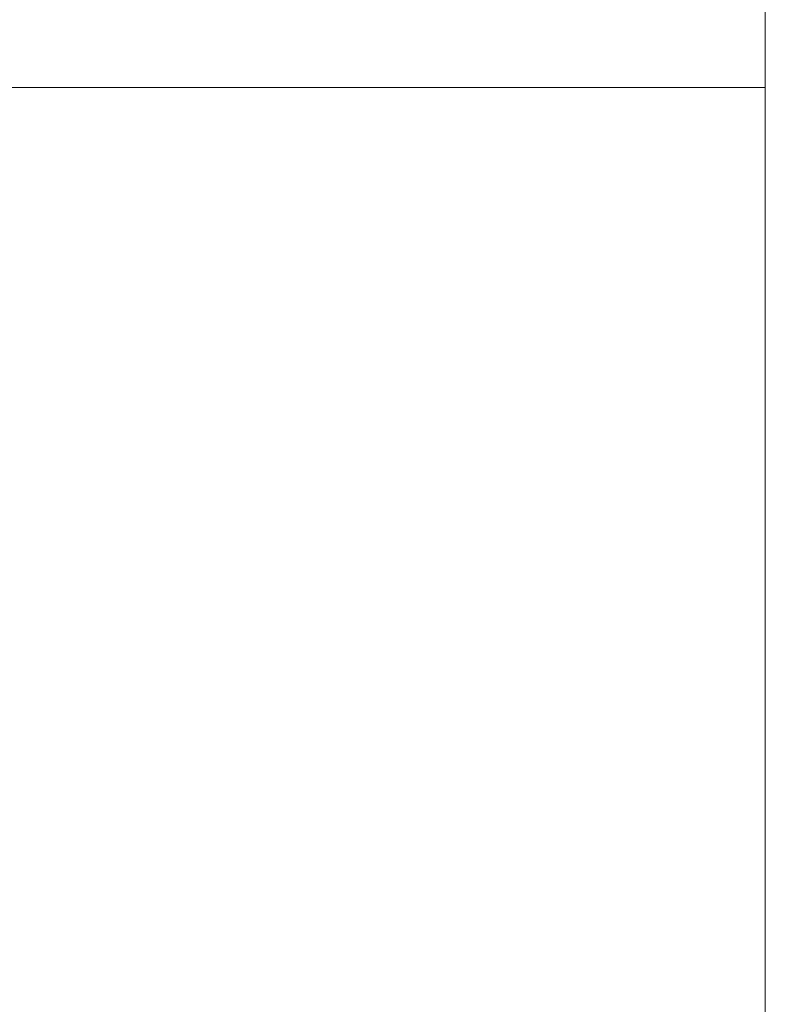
# Model space of a CAD drawing. Header units: millimetres. Extents: x 83162 to 161202, y 56220 to 105342.
# Tile 16 of 152: x 109604 to 110345, y 84038 to 85017. Entities that reach past the tile are written whole.
import ezdxf
from ezdxf import colors
from ezdxf.entities.mleader import LeaderData, LeaderLine
from ezdxf.math import Vec2, Vec3

# ---------------------------------------------------------------- set-up
doc = ezdxf.new("R2010")
doc.units = ezdxf.units.MM
for name, color, linetype, lineweight in [('A-FLOR-____-OTLN', 7, 'Continuous', 9), ('A-WALL-____-MCUT', 7, 'Continuous', 9), ('ДЕВИ', 7, 'Continuous', 0)]:
    doc.layers.add(name, color=color, linetype=linetype, lineweight=lineweight)
doc.styles.add('ДЕВИ', font='CS_Gost2304.shx', dxfattribs={"width": 0.8})

# ---------------------------------------------------------------- blocks, each defined once
blk = doc.blocks.new('240311_Наметкина 10_РД_АР_К3_R21_rvt-1-ВКК_01_К3_З_ЭОМ_греющий кабель_')
at = {"layer": 'A-FLOR-____-OTLN', "color": 254, "lineweight": 5, "true_color": 0xcccccc}
blk.add_line((93750, 84950), (110345, 84950), dxfattribs=at)
at = {"layer": 'A-WALL-____-MCUT', "color": 254, "lineweight": 5, "true_color": 0xcccccc}
blk.add_line((110345, 85200), (110345, 82600), dxfattribs=at)

msp = doc.modelspace()

# ---------------------------------------------------------------- block references
at = {"lineweight": 5}
msp.add_blockref('240311_Наметкина 10_РД_АР_К3_R21_rvt-1-ВКК_01_К3_З_ЭОМ_греющий кабель_', (0, 0), dxfattribs=at)

# ---------------------------------------------------------------- leaders
at = {"layer": 'ДЕВИ', "color": 7}
ml = msp.add_multileader_mtext('Standard', dxfattribs=at)
ml.set_content('{\\C7;ГК3.13\\PЭлектроподогрев трубы\\P ДЕВИ Iceguard-18  100м  1800Вт. 230В ^JУчасток 13.}', color=5, style='ДЕВИ')
ml.set_leader_properties()
ml.build(insert=Vec2(0, 0))
ml.multileader.update_dxf_attribs({"text_left_attachment_type": 8, "text_right_attachment_type": 5, "dogleg_length": 1, "arrow_head_size": 50})
ctx = ml.context
ctx.base_point, ctx.char_height, ctx.arrow_head_size, ctx.landing_gap_size, ctx.plane_origin = Vec3(105101.55, 84545.82), 200, 50, 0, Vec3(131038.92, 82542.51)
ctx.left_attachment, ctx.right_attachment, ctx.text_align_type = 8, 5, 2
notes = []
notes.append((ctx, [(1, (1, 1, 0), (109010.55, 83487.43), (-1, 0), 1, [(1, [(110810.06, 83706.71)], 0, [])])]))
ctx.mtext.insert, ctx.mtext.alignment, ctx.mtext.line_spacing_style, ctx.mtext.flow_direction = Vec3(109009.55, 84785.82), 3, 2, 5
for ctx, leaders in notes:
    for number, flags, end, landing, length, lines in leaders:
        leader = LeaderData()
        leader.index, (leader.has_last_leader_line, leader.has_dogleg_vector, leader.attachment_direction) = number, flags
        leader.last_leader_point, leader.dogleg_vector, leader.dogleg_length = Vec3(end), Vec3(landing), length
        for number, points, colour, breaks in lines:
            line = LeaderLine()
            line.index, line.vertices, line.color, line.breaks = number, Vec3.list(points), colors.encode_raw_color(colour), breaks
            leader.lines.append(line)
        ctx.leaders.append(leader)

doc.saveas('drawing.dxf')
